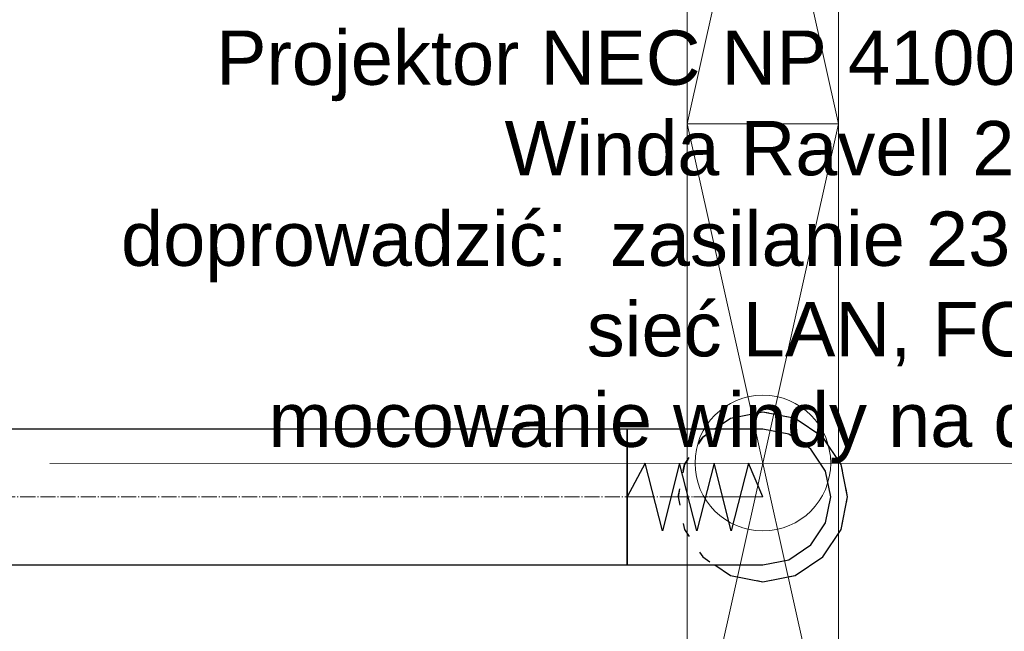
# Model space of a CAD drawing. Header units: centimetres. Extents: x -149939 to 48626, y -46000 to 152985.
# Tile 256 of 256: x 6364 to 7815, y 45772 to 46673. Entities that reach past the tile are written whole.
import ezdxf

# ---------------------------------------------------------------- set-up
doc = ezdxf.new("R2010")
doc.units = ezdxf.units.CM
doc.header["$LTSCALE"] = 50
doc.header["$PDMODE"] = 35
doc.header["$PDSIZE"] = 0.1
for name, pattern in [('CADVENT_CENTERLINE', [9.9, 7.4, -1, 0.5, -1]), ('CADVENT_HIDDEN', [0.8, 0.25, -0.55]), ('Osie rzutów$0$DASHDOT2', [12.7, 6.35, -3.175, 0, -3.175])]:
    doc.linetypes.add(name, pattern=pattern)
doc.layers.get('0').update_dxf_attribs({"color": 8})
doc.layers.get('DEFPOINTS').update_dxf_attribs({"color": 8})
for name, color, linetype in [('01-103-Went PP_poziom-0_5$0$L_Nawiew', 7, 'Continuous'), ('bgde-nawiewEXP', 7, 'Continuous'), ('bgde-nawiewHIDDEN', 250, 'Continuous'), ('Osie rzutów$0$ARCH_INFO_OSIE_IST', 8, 'Osie rzutów$0$DASHDOT2'), ('Osie rzutów$0$ARCH_INFO_OSIE_OPISY_IST', 8, 'Continuous')]:
    doc.layers.add(name, color=color, linetype=linetype)
for name, color, linetype, lineweight in [('bgde-nawiewCEN', 7, 'Continuous', 13), ('bgde_nawiewnik', 11, 'Continuous', 5), ('Kondygnacja  -0_5$0$ARCH_INFO_WYMIARY', 8, 'Continuous', 9), ('RYSUNKOWE_NIEDRUK', 8, 'Continuous', 9), ('SYSTEMY AV', 8, 'Continuous', 13)]:
    doc.layers.add(name, color=color, linetype=linetype, lineweight=lineweight)
doc.styles.add('-1 sale konferencyjne$0$Arial', font='ARIAL.TTF')
doc.styles.add('Kondygnacja  -0_5$0$Romans', font='Romans.shx', dxfattribs={"width": 0.7})
doc.dimstyles.new('Kondygnacja  -0_5$0$Wymiary 1-100', dxfattribs={"dimtxt": 12, "dimasz": 10, "dimexe": 5, "dimexo": 0, "dimgap": 4, "dimtad": 1, "dimrnd": 0.5, "dimzin": 12, "dimdsep": 46, "dimtxsty": 'Kondygnacja  -0_5$0$Romans', "dimblk": 'Kondygnacja  -0_5$0$_Oblique', "dimcen": 10, "dimdle": 10, "dimclrt": 55, "dimazin": 0, "dimtfac": 1, "dimtmove": 1, "dimatfit": 3, "dimfxl": 8, "dimfxlon": 1, "dimtolj": 1, "dimtzin": 0, "dimarcsym": 0})

# ---------------------------------------------------------------- blocks, each defined once
blk = doc.blocks.new('Osie rzutów')
at = {"layer": 'Osie rzutów$0$ARCH_INFO_OSIE_IST', "ltscale": 10}
blk.add_line((12860, 12510), (12860, 4623.26), dxfattribs=at)
blk = doc.blocks.new('Kondygnacja  -0_5$0$_Oblique')
at = {"color": 0, "linetype": 'ByBlock', "lineweight": -2}
blk.add_line((-0.5, -0.5), (0.5, 0.5), dxfattribs=at)
blk = doc.blocks.new('*D212')
at = {"layer": 'DEFPOINTS', "color": 0}
for p in [(-30586.3, 81900), (-30681.1, 12489.5), (9064, 12489.5)]:
    blk.add_point(p, dxfattribs=at)
at = {"layer": 'Kondygnacja  -0_5$0$ARCH_INFO_WYMIARY', "color": 0, "lineweight": -2}
for p, q in [((-30681.1, 81910), (-30681.1, 12479.5)), ((-30673.1, 81900), (-30686.1, 81900)), ((-30673.1, 12489.5), (-30686.1, 12489.5))]:
    blk.add_line(p, q, dxfattribs=at)
at = {"layer": 'Kondygnacja  -0_5$0$ARCH_INFO_WYMIARY', "color": 0, "linetype": 'ByBlock', "lineweight": -2, "xscale": 10, "yscale": 10, "zscale": 10}
for p, rotation in [((-30681.1, 81900), 90), ((-30681.1, 12489.5), 270)]:
    blk.add_blockref('Kondygnacja  -0_5$0$_Oblique', p, dxfattribs=dict(at, rotation=rotation))
at = {"layer": 'Kondygnacja  -0_5$0$ARCH_INFO_WYMIARY', "color": 55, "insert": (-30691.1, 47194.8), "char_height": 12, "attachment_point": 5, "rotation": 90, "style": 'Kondygnacja  -0_5$0$Romans'}
blk.add_mtext('\\A1;69410.5', dxfattribs=at)
blk = doc.blocks.new('A$C59BE0B33')
at = {"layer": 'SYSTEMY AV'}
blk.add_line((-705.157, 4101.924), (-509.758, 4101.997), dxfattribs=at)
at = {"layer": 'SYSTEMY AV', "insert": (-591.253, 4101.967), "char_height": 20, "width": 224.13601, "attachment_point": 8, "style": '-1 sale konferencyjne$0$Arial'}
blk.add_mtext('\\P{\\H0.4x;Projektor NEC NP 4100W/ NP08ZL, \\PWinda Ravell 280 , \\Pdoprowadzić:  zasilanie 230V (3 gniazda), sieć LAN, FO,\\Pmocowanie windy na dystansach }', dxfattribs=at)
blk = doc.blocks.new('A$C066D7839')
at = {"layer": 'bgde_nawiewnik', "color": 7}
for p, q in [((-50, -11.15), (-50, 11.15)), ((-50, 11.15), (50, 11.15)), ((-50, -11.15), (50, 11.15)), ((50, -11.15), (-50, 11.15)), ((50, 11.15), (50, -11.15)), ((50, -11.15), (-50, -11.15))]:
    blk.add_line(p, q, dxfattribs=at)
blk.add_circle((0, 0), 10, dxfattribs=at)

msp = doc.modelspace()

# ---------------------------------------------------------------- linework, layer by layer
at = {"layer": 'bgde-nawiewCEN', "linetype": 'CADVENT_CENTERLINE', "ltscale": 0.06}
for p, q in [((6156.872, 45969.937), (7259.185, 45969.937)), ((7259.185, 45969.937), (7277.881, 45969.937)), ((7277.881, 45969.937), (7328.993, 45969.937)), ((7328.993, 45969.937), (7356.785, 45969.937)), ((7356.785, 45969.937), (7380.311, 45969.937)), ((7380.311, 45969.937), (7399.926, 45969.937)), ((7399.926, 45969.937), (7415.985, 45969.937)), ((7415.985, 45969.937), (7428.844, 45969.937)), ((7428.844, 45969.937), (7438.859, 45969.937)), ((7438.859, 45969.937), (7446.385, 45969.937)), ((7446.385, 45969.937), (7451.778, 45969.937)), ((7451.778, 45969.937), (7455.393, 45969.937)), ((7455.393, 45969.937), (7457.585, 45969.937)), ((7457.585, 45969.937), (7458.711, 45969.937)), ((7458.711, 45969.937), (7459.185, 45969.937))]:
    msp.add_line(p, q, dxfattribs=at)
at = {"layer": 'bgde-nawiewEXP', "linetype": 'Continuous'}
msp.add_lwpolyline([(7388.175, 45869.937), (7411.35, 45854.452), (7459.185, 45844.937), (7507.021, 45854.452), (7547.574, 45881.549), (7574.67, 45922.102), (7584.185, 45969.937), (7574.67, 46017.773), (7547.574, 46058.326), (7507.021, 46085.422), (7459.185, 46094.937), (7411.35, 46085.422), (7388.175, 46069.937)], dxfattribs=at)
for points in [[(6156.873, 45869.937), (7259.185, 45869.937), (7259.185, 46069.937), (6156.873, 46069.937), (6156.873, 45877.549)], [(7259.185, 45869.937), (7459.185, 45869.937), (7497.454, 45877.549), (7529.896, 45899.227), (7551.573, 45931.669), (7559.185, 45969.937), (7551.573, 46008.206), (7529.896, 46040.648), (7497.454, 46062.325), (7459.185, 46069.937), (7259.185, 46069.937), (7259.185, 45877.549)]]:
    msp.add_lwpolyline(points, close=True, dxfattribs=at)
at = {"layer": 'bgde-nawiewEXP'}
msp.add_lwpolyline([(7459.185, 45969.937), (7437.887, 46019.937), (7412.526, 45919.937), (7387.305, 46019.937), (7362.02, 45919.937), (7336.485, 46019.937), (7311.126, 45919.937), (7285.668, 46019.937), (7259.185, 45969.937)], dxfattribs=at)
at = {"layer": 'bgde-nawiewHIDDEN', "linetype": 'CADVENT_HIDDEN'}
msp.add_lwpolyline([(7334.185, 45969.937), (7343.7, 45922.102), (7370.797, 45881.549), (7411.35, 45854.452), (7459.185, 45844.937), (7507.021, 45854.452), (7547.574, 45881.549), (7574.67, 45922.102), (7584.185, 45969.937), (7574.67, 46017.773), (7547.574, 46058.326), (7507.021, 46085.422), (7459.185, 46094.937), (7411.35, 46085.422), (7370.797, 46058.326), (7343.7, 46017.773)], close=True, dxfattribs=at)
for points in [[(7334.185, 45969.937), (7343.7, 46017.773), (7370.797, 46058.326), (7388.175, 46069.937)], [(7334.185, 45969.937), (7343.7, 45922.102), (7370.797, 45881.549), (7388.175, 45869.937)]]:
    msp.add_lwpolyline(points, dxfattribs=at)

# ---------------------------------------------------------------- block references
at = {"layer": '01-103-Went PP_poziom-0_5$0$L_Nawiew', "xscale": 10, "yscale": 10, "zscale": 10, "rotation": 270}
for p in [(7459.188, 47019.953, -360.029), (7459.188, 46019.953, -360.029)]:
    msp.add_blockref('A$C066D7839', p, dxfattribs=at)
at = {"layer": 'Osie rzutów$0$ARCH_INFO_OSIE_OPISY_IST', "color": 30, "xscale": 10, "yscale": 10, "zscale": 10}
msp.add_blockref('Osie rzutów', (-121140, -45000), dxfattribs=at)
at = {"layer": 'RYSUNKOWE_NIEDRUK', "xscale": 10, "yscale": 10, "zscale": 10}
msp.add_blockref('A$C59BE0B33', (13460, 5000), dxfattribs=at)
msp.add_blockref('A$C59BE0B33', (13460, 5000), dxfattribs=at)

# ---------------------------------------------------------------- dimensions: what is measured, and where the dimension line sits
at = {"layer": 'Kondygnacja  -0_5$0$ARCH_INFO_WYMIARY'}
dim = msp.add_linear_dim(base=(-30681.114, 12489.5), p1=(-30586.301, 81900), p2=(9064, 12489.5), angle=90, dimstyle='Kondygnacja  -0_5$0$Wymiary 1-100', dxfattribs=at)
dim.commit()
dim.dimension.update_dxf_attribs({"geometry": '*D212', "text_midpoint": (-30691.114, 47194.75)})

doc.saveas('drawing.dxf')
